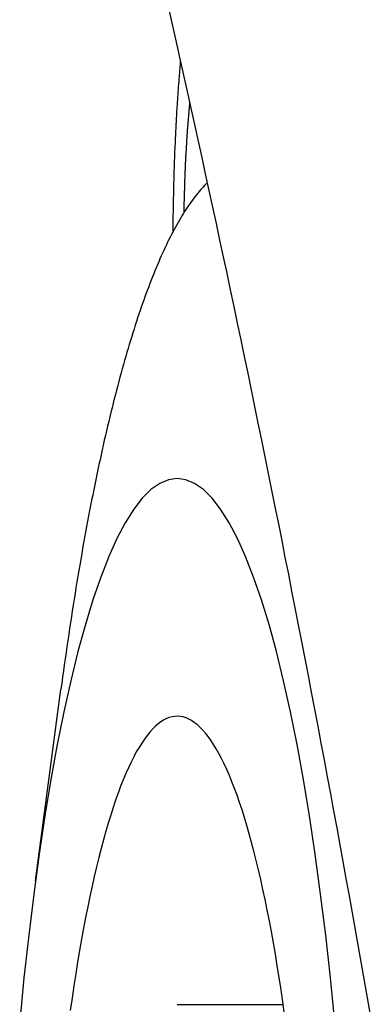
# Model space of a CAD drawing. Extents: x 668 to 3164, y 1007 to 2724.
# Tile 60 of 152: x 2098 to 2102, y 1907 to 1918. Entities that reach past the tile are written whole.
import ezdxf

# ---------------------------------------------------------------- set-up
doc = ezdxf.new("R2010")
doc.units = 0
doc.layers.add('KF_GRAVIS_12_LEFT', color=7, linetype='CONTINUOUS')

# ---------------------------------------------------------------- blocks, each defined once
blk = doc.blocks.new('KF_GRAVIS_12_LEFT')
at = {"layer": 'KF_GRAVIS_12_LEFT'}
for p, q in [((-139.53841, -344.83365), (-139.24659, -342.64266)), ((-137.916, -346.25), (-136.70228, -346.25))]:
    blk.add_line(p, q, dxfattribs=at)
for points in [[(-138.011, -334.853, 0), (-137.969, -335.041, 0), (-137.927, -335.228, 0), (-137.885, -335.416, 0), (-137.843, -335.604, 0), (-137.801, -335.793, 0), (-137.76, -335.981, 0), (-137.718, -336.17, 0), (-137.677, -336.359, 0), (-137.635, -336.548, 0), (-137.594, -336.737, 0), (-137.553, -336.926, 0), (-137.512, -337.116, 0), (-137.471, -337.305, 0), (-137.43, -337.495, 0), (-137.39, -337.685, 0), (-137.349, -337.875, 0), (-137.309, -338.065, 0), (-137.269, -338.256, 0), (-137.229, -338.446, 0), (-137.189, -338.637, 0), (-137.149, -338.828, 0), (-137.109, -339.019, 0), (-137.07, -339.21, 0), (-137.03, -339.402, 0), (-136.991, -339.593, 0), (-136.952, -339.785, 0), (-136.913, -339.976, 0), (-136.874, -340.168, 0), (-136.835, -340.36, 0), (-136.797, -340.552, 0), (-136.758, -340.745, 0), (-136.72, -340.937, 0), (-136.682, -341.13, 0), (-136.643, -341.322, 0), (-136.606, -341.515, 0), (-136.568, -341.708, 0), (-136.53, -341.901, 0), (-136.493, -342.094, 0), (-136.455, -342.287, 0), (-136.418, -342.481, 0), (-136.381, -342.674, 0), (-136.344, -342.868, 0), (-136.307, -343.062, 0), (-136.271, -343.256, 0), (-136.234, -343.449, 0), (-136.198, -343.644, 0), (-136.162, -343.838, 0), (-136.126, -344.032, 0), (-136.09, -344.226, 0), (-136.055, -344.421, 0), (-136.019, -344.615, 0), (-135.984, -344.81, 0), (-135.948, -345.005, 0), (-135.913, -345.2, 0), (-135.878, -345.395, 0), (-135.844, -345.59, 0), (-135.809, -345.785, 0), (-135.775, -345.98, 0), (-135.741, -346.175, 0), (-135.706, -346.371, 0)], [(-137.879, -335.443, 0), (-137.88, -335.457, 0), (-137.882, -335.472, 0), (-137.883, -335.486, 0), (-137.884, -335.5, 0), (-137.885, -335.514, 0), (-137.886, -335.529, 0), (-137.888, -335.543, 0), (-137.889, -335.557, 0), (-137.89, -335.572, 0), (-137.891, -335.586, 0), (-137.892, -335.6, 0), (-137.894, -335.615, 0), (-137.895, -335.629, 0), (-137.896, -335.644, 0), (-137.897, -335.658, 0), (-137.898, -335.673, 0), (-137.899, -335.687, 0), (-137.9, -335.702, 0), (-137.901, -335.716, 0), (-137.903, -335.731, 0), (-137.904, -335.746, 0), (-137.905, -335.76, 0), (-137.906, -335.775, 0), (-137.907, -335.79, 0), (-137.908, -335.804, 0), (-137.909, -335.819, 0), (-137.91, -335.834, 0), (-137.911, -335.849, 0), (-137.912, -335.864, 0), (-137.913, -335.878, 0), (-137.914, -335.893, 0), (-137.915, -335.908, 0), (-137.916, -335.923, 0), (-137.917, -335.938, 0), (-137.918, -335.953, 0), (-137.919, -335.968, 0), (-137.92, -335.983, 0), (-137.921, -335.998, 0), (-137.922, -336.013, 0), (-137.922, -336.028, 0), (-137.923, -336.043, 0), (-137.924, -336.058, 0), (-137.925, -336.073, 0), (-137.926, -336.088, 0), (-137.927, -336.103, 0), (-137.928, -336.118, 0), (-137.929, -336.134, 0), (-137.929, -336.149, 0), (-137.93, -336.164, 0), (-137.931, -336.179, 0), (-137.932, -336.194, 0), (-137.933, -336.21, 0), (-137.933, -336.225, 0), (-137.934, -336.24, 0), (-137.935, -336.255, 0), (-137.936, -336.271, 0), (-137.936, -336.286, 0), (-137.937, -336.301, 0), (-137.938, -336.317, 0), (-137.939, -336.332, 0), (-137.939, -336.347, 0), (-137.94, -336.363, 0), (-137.941, -336.378, 0), (-137.941, -336.394, 0), (-137.942, -336.409, 0), (-137.943, -336.424, 0), (-137.943, -336.44, 0), (-137.944, -336.455, 0), (-137.945, -336.471, 0), (-137.945, -336.486, 0), (-137.946, -336.502, 0), (-137.947, -336.517, 0), (-137.947, -336.533, 0), (-137.948, -336.548, 0), (-137.948, -336.564, 0), (-137.949, -336.58, 0), (-137.949, -336.595, 0), (-137.95, -336.611, 0), (-137.951, -336.626, 0), (-137.951, -336.642, 0), (-137.952, -336.658, 0), (-137.952, -336.673, 0), (-137.953, -336.689, 0), (-137.953, -336.704, 0), (-137.954, -336.72, 0), (-137.954, -336.736, 0), (-137.955, -336.751, 0), (-137.955, -336.767, 0), (-137.955, -336.783, 0), (-137.956, -336.799, 0), (-137.956, -336.814, 0), (-137.957, -336.83, 0), (-137.957, -336.846, 0), (-137.958, -336.862, 0), (-137.958, -336.877, 0), (-137.958, -336.893, 0), (-137.959, -336.909, 0), (-137.959, -336.925, 0), (-137.959, -336.94, 0), (-137.96, -336.956, 0), (-137.96, -336.972, 0), (-137.96, -336.988, 0), (-137.961, -337.004, 0), (-137.961, -337.019, 0), (-137.961, -337.035, 0), (-137.962, -337.051, 0), (-137.962, -337.067, 0), (-137.962, -337.083, 0), (-137.962, -337.099, 0), (-137.963, -337.114, 0), (-137.963, -337.13, 0), (-137.963, -337.146, 0), (-137.963, -337.162, 0), (-137.963, -337.178, 0), (-137.964, -337.194, 0), (-137.964, -337.21, 0), (-137.964, -337.225, 0), (-137.964, -337.241, 0), (-137.964, -337.257, 0), (-137.964, -337.273, 0), (-137.965, -337.289, 0), (-137.965, -337.305, 0), (-137.965, -337.321, 0), (-137.965, -337.337, 0), (-137.965, -337.353, 0), (-137.965, -337.368, 0), (-137.965, -337.384, 0), (-137.965, -337.4, 0)], [(-137.773, -335.92, 0), (-137.774, -335.929, 0), (-137.775, -335.938, 0), (-137.776, -335.947, 0), (-137.777, -335.956, 0), (-137.778, -335.965, 0), (-137.778, -335.974, 0), (-137.779, -335.983, 0), (-137.78, -335.992, 0), (-137.781, -336.002, 0), (-137.782, -336.011, 0), (-137.783, -336.02, 0), (-137.784, -336.029, 0), (-137.784, -336.038, 0), (-137.785, -336.048, 0), (-137.786, -336.057, 0), (-137.787, -336.066, 0), (-137.788, -336.076, 0), (-137.788, -336.085, 0), (-137.789, -336.094, 0), (-137.79, -336.104, 0), (-137.791, -336.113, 0), (-137.791, -336.122, 0), (-137.792, -336.132, 0), (-137.793, -336.141, 0), (-137.794, -336.151, 0), (-137.795, -336.16, 0), (-137.795, -336.17, 0), (-137.796, -336.179, 0), (-137.797, -336.189, 0), (-137.797, -336.198, 0), (-137.798, -336.208, 0), (-137.799, -336.217, 0), (-137.8, -336.227, 0), (-137.8, -336.236, 0), (-137.801, -336.246, 0), (-137.802, -336.255, 0), (-137.802, -336.265, 0), (-137.803, -336.275, 0), (-137.804, -336.284, 0), (-137.804, -336.294, 0), (-137.805, -336.304, 0), (-137.806, -336.313, 0), (-137.806, -336.323, 0), (-137.807, -336.333, 0), (-137.808, -336.342, 0), (-137.808, -336.352, 0), (-137.809, -336.362, 0), (-137.81, -336.372, 0), (-137.81, -336.381, 0), (-137.811, -336.391, 0), (-137.811, -336.401, 0), (-137.812, -336.411, 0), (-137.813, -336.42, 0), (-137.813, -336.43, 0), (-137.814, -336.44, 0), (-137.814, -336.45, 0), (-137.815, -336.46, 0), (-137.815, -336.47, 0), (-137.816, -336.48, 0), (-137.817, -336.489, 0), (-137.817, -336.499, 0), (-137.818, -336.509, 0), (-137.818, -336.519, 0), (-137.819, -336.529, 0), (-137.819, -336.539, 0), (-137.82, -336.549, 0), (-137.82, -336.559, 0), (-137.821, -336.569, 0), (-137.821, -336.579, 0), (-137.822, -336.589, 0), (-137.822, -336.599, 0), (-137.823, -336.609, 0), (-137.823, -336.619, 0), (-137.824, -336.629, 0), (-137.824, -336.639, 0), (-137.824, -336.649, 0), (-137.825, -336.659, 0), (-137.825, -336.669, 0), (-137.826, -336.679, 0), (-137.826, -336.689, 0), (-137.827, -336.699, 0), (-137.827, -336.709, 0), (-137.828, -336.72, 0), (-137.828, -336.73, 0), (-137.828, -336.74, 0), (-137.829, -336.75, 0), (-137.829, -336.76, 0), (-137.829, -336.77, 0), (-137.83, -336.78, 0), (-137.83, -336.791, 0), (-137.831, -336.801, 0), (-137.831, -336.811, 0), (-137.831, -336.821, 0), (-137.832, -336.831, 0), (-137.832, -336.842, 0), (-137.832, -336.852, 0), (-137.833, -336.862, 0), (-137.833, -336.872, 0), (-137.833, -336.882, 0), (-137.834, -336.893, 0), (-137.834, -336.903, 0), (-137.834, -336.913, 0), (-137.834, -336.923, 0), (-137.835, -336.934, 0), (-137.835, -336.944, 0), (-137.835, -336.954, 0), (-137.836, -336.964, 0), (-137.836, -336.975, 0), (-137.836, -336.985, 0), (-137.836, -336.995, 0), (-137.837, -337.006, 0), (-137.837, -337.016, 0), (-137.837, -337.026, 0), (-137.837, -337.036, 0), (-137.837, -337.047, 0), (-137.838, -337.057, 0), (-137.838, -337.067, 0), (-137.838, -337.078, 0), (-137.838, -337.088, 0), (-137.838, -337.098, 0), (-137.839, -337.109, 0), (-137.839, -337.119, 0), (-137.839, -337.129, 0), (-137.839, -337.14, 0), (-137.839, -337.15, 0), (-137.839, -337.16, 0), (-137.84, -337.171, 0), (-137.84, -337.181, 0)], [(-137.572, -336.839, 0), (-137.587, -336.854, 0), (-137.603, -336.87, 0), (-137.618, -336.886, 0), (-137.633, -336.903, 0), (-137.649, -336.92, 0), (-137.664, -336.938, 0), (-137.679, -336.956, 0), (-137.695, -336.975, 0), (-137.71, -336.994, 0), (-137.725, -337.014, 0), (-137.74, -337.035, 0), (-137.756, -337.056, 0), (-137.771, -337.077, 0), (-137.786, -337.099, 0), (-137.801, -337.121, 0), (-137.816, -337.144, 0), (-137.831, -337.168, 0), (-137.846, -337.192, 0), (-137.861, -337.216, 0), (-137.876, -337.241, 0), (-137.891, -337.267, 0), (-137.906, -337.293, 0), (-137.921, -337.319, 0), (-137.936, -337.346, 0), (-137.951, -337.374, 0), (-137.966, -337.402, 0), (-137.981, -337.43, 0), (-137.996, -337.459, 0), (-138.01, -337.489, 0), (-138.025, -337.519, 0), (-138.04, -337.549, 0), (-138.055, -337.58, 0), (-138.069, -337.612, 0), (-138.084, -337.644, 0), (-138.098, -337.676, 0), (-138.113, -337.709, 0), (-138.127, -337.743, 0), (-138.142, -337.777, 0), (-138.156, -337.811, 0), (-138.171, -337.846, 0), (-138.185, -337.881, 0), (-138.199, -337.917, 0), (-138.214, -337.954, 0), (-138.228, -337.99, 0), (-138.242, -338.028, 0), (-138.256, -338.066, 0), (-138.271, -338.104, 0), (-138.285, -338.143, 0), (-138.299, -338.182, 0), (-138.313, -338.222, 0), (-138.327, -338.262, 0), (-138.341, -338.302, 0), (-138.355, -338.343, 0), (-138.369, -338.385, 0), (-138.382, -338.427, 0), (-138.396, -338.47, 0), (-138.41, -338.513, 0), (-138.424, -338.556, 0), (-138.437, -338.6, 0), (-138.451, -338.644, 0), (-138.464, -338.689, 0), (-138.478, -338.735, 0), (-138.491, -338.78, 0), (-138.505, -338.826, 0), (-138.518, -338.873, 0), (-138.531, -338.92, 0), (-138.545, -338.968, 0), (-138.558, -339.016, 0), (-138.571, -339.064, 0), (-138.584, -339.113, 0), (-138.597, -339.162, 0), (-138.61, -339.212, 0), (-138.623, -339.262, 0), (-138.636, -339.313, 0), (-138.649, -339.364, 0), (-138.662, -339.416, 0), (-138.675, -339.468, 0), (-138.687, -339.52, 0), (-138.7, -339.573, 0), (-138.713, -339.626, 0), (-138.725, -339.68, 0), (-138.738, -339.734, 0), (-138.75, -339.788, 0), (-138.763, -339.843, 0), (-138.775, -339.898, 0), (-138.787, -339.954, 0), (-138.799, -340.01, 0), (-138.812, -340.067, 0), (-138.824, -340.124, 0), (-138.836, -340.181, 0), (-138.848, -340.239, 0), (-138.86, -340.297, 0), (-138.872, -340.356, 0), (-138.883, -340.415, 0), (-138.895, -340.474, 0), (-138.907, -340.534, 0), (-138.918, -340.594, 0), (-138.93, -340.655, 0), (-138.942, -340.716, 0), (-138.953, -340.777, 0), (-138.964, -340.839, 0), (-138.976, -340.901, 0), (-138.987, -340.963, 0), (-138.998, -341.026, 0), (-139.009, -341.089, 0), (-139.02, -341.153, 0), (-139.031, -341.217, 0), (-139.042, -341.281, 0), (-139.053, -341.346, 0), (-139.064, -341.411, 0), (-139.075, -341.477, 0), (-139.085, -341.542, 0), (-139.096, -341.609, 0), (-139.106, -341.675, 0), (-139.117, -341.742, 0), (-139.127, -341.809, 0), (-139.138, -341.877, 0), (-139.148, -341.945, 0), (-139.158, -342.013, 0), (-139.168, -342.082, 0), (-139.178, -342.151, 0), (-139.188, -342.22, 0), (-139.198, -342.29, 0), (-139.208, -342.36, 0), (-139.218, -342.43, 0), (-139.227, -342.5, 0), (-139.237, -342.571, 0), (-139.247, -342.643, 0)], [(-136.113, -346.449, 0), (-136.162, -345.946, 0), (-136.216, -345.458, 0), (-136.274, -344.986, 0), (-136.335, -344.53, 0), (-136.401, -344.092, 0), (-136.47, -343.674, 0), (-136.543, -343.275, 0), (-136.619, -342.898, 0), (-136.698, -342.542, 0), (-136.78, -342.209, 0), (-136.865, -341.9, 0), (-136.952, -341.615, 0), (-137.042, -341.356, 0), (-137.134, -341.121, 0), (-137.227, -340.913, 0), (-137.322, -340.732, 0), (-137.419, -340.578, 0), (-137.517, -340.451, 0), (-137.616, -340.352, 0), (-137.716, -340.282, 0), (-137.816, -340.239, 0), (-137.916, -340.225, 0), (-138.016, -340.239, 0), (-138.116, -340.282, 0), (-138.216, -340.352, 0), (-138.315, -340.451, 0), (-138.413, -340.578, 0), (-138.51, -340.732, 0), (-138.605, -340.913, 0), (-138.698, -341.121, 0), (-138.79, -341.356, 0), (-138.88, -341.615, 0), (-138.967, -341.9, 0), (-139.052, -342.209, 0), (-139.134, -342.542, 0), (-139.213, -342.898, 0), (-139.289, -343.275, 0), (-139.362, -343.674, 0), (-139.431, -344.092, 0), (-139.497, -344.53, 0), (-139.558, -344.986, 0), (-139.616, -345.458, 0), (-139.67, -345.946, 0), (-139.719, -346.449, 0)], [(-136.686, -346.366, 0), (-136.706, -346.223, 0), (-136.727, -346.082, 0), (-136.748, -345.944, 0), (-136.77, -345.809, 0), (-136.792, -345.676, 0), (-136.814, -345.545, 0), (-136.837, -345.417, 0), (-136.861, -345.292, 0), (-136.885, -345.17, 0), (-136.909, -345.05, 0), (-136.934, -344.934, 0), (-136.959, -344.82, 0), (-136.985, -344.709, 0), (-137.011, -344.602, 0), (-137.037, -344.497, 0), (-137.064, -344.396, 0), (-137.091, -344.297, 0), (-137.118, -344.202, 0), (-137.146, -344.11, 0), (-137.174, -344.022, 0), (-137.202, -343.936, 0), (-137.231, -343.854, 0), (-137.26, -343.776, 0), (-137.289, -343.701, 0), (-137.319, -343.629, 0), (-137.348, -343.56, 0), (-137.378, -343.496, 0), (-137.408, -343.434, 0), (-137.439, -343.377, 0), (-137.469, -343.322, 0), (-137.5, -343.272, 0), (-137.531, -343.225, 0), (-137.562, -343.182, 0), (-137.593, -343.142, 0), (-137.625, -343.106, 0), (-137.656, -343.074, 0), (-137.688, -343.045, 0), (-137.72, -343.02, 0), (-137.751, -342.999, 0), (-137.783, -342.982, 0), (-137.815, -342.968, 0), (-137.847, -342.958, 0), (-137.879, -342.952, 0), (-137.911, -342.949, 0), (-137.943, -342.951, 0), (-137.975, -342.956, 0), (-138.007, -342.964, 0), (-138.039, -342.977, 0), (-138.071, -342.993, 0), (-138.103, -343.013, 0), (-138.134, -343.037, 0), (-138.166, -343.064, 0), (-138.197, -343.096, 0), (-138.229, -343.13, 0), (-138.26, -343.169, 0), (-138.291, -343.211, 0), (-138.322, -343.257, 0), (-138.353, -343.306, 0), (-138.384, -343.359, 0), (-138.414, -343.416, 0), (-138.444, -343.476, 0), (-138.474, -343.54, 0), (-138.504, -343.607, 0), (-138.534, -343.678, 0), (-138.563, -343.752, 0), (-138.592, -343.829, 0), (-138.621, -343.91, 0), (-138.649, -343.995, 0), (-138.677, -344.082, 0), (-138.705, -344.173, 0), (-138.733, -344.267, 0), (-138.76, -344.365, 0), (-138.787, -344.465, 0), (-138.813, -344.569, 0), (-138.839, -344.676, 0), (-138.865, -344.785, 0), (-138.89, -344.898, 0), (-138.915, -345.014, 0), (-138.94, -345.132, 0), (-138.964, -345.254, 0), (-138.987, -345.378, 0), (-139.011, -345.505, 0), (-139.033, -345.635, 0), (-139.056, -345.767, 0), (-139.077, -345.902, 0), (-139.099, -346.039, 0), (-139.119, -346.179, 0), (-139.14, -346.321, 0)]]:
    blk.add_polyline3d(points, dxfattribs=at)

msp = doc.modelspace()

# ---------------------------------------------------------------- block references
at = {"layer": 'KF_GRAVIS_12_LEFT'}
msp.add_blockref('KF_GRAVIS_12_LEFT', (2237.688, 2253.101), dxfattribs=at)

doc.saveas('drawing.dxf')
